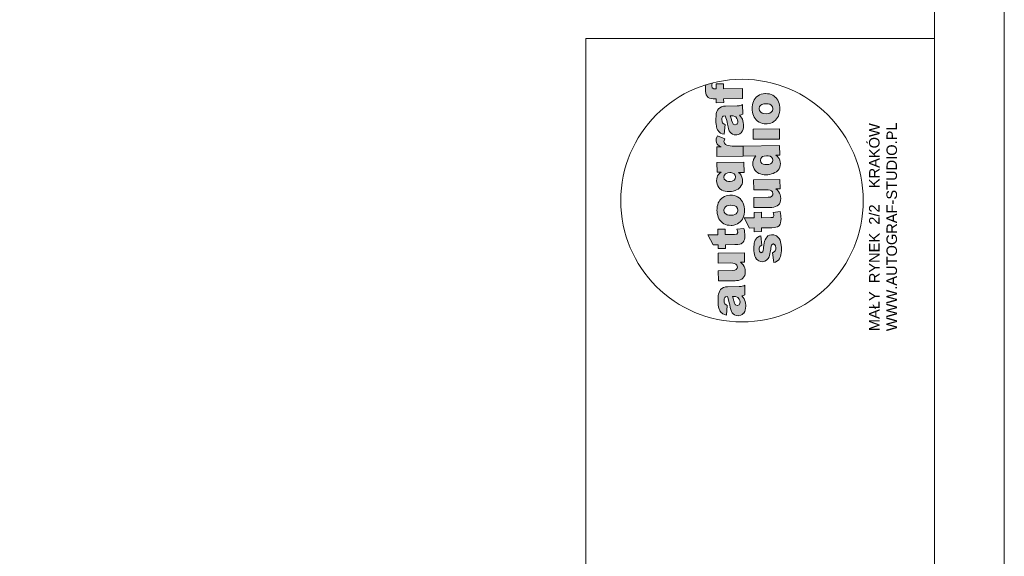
# Model space of a CAD drawing. Header units: millimetres. Extents: x 49908 to 79848, y -11883 to -3092.
# Tile 222 of 222: x 78436 to 79848, y -5025 to -4256. Entities that reach past the tile are written whole.
import ezdxf

# ---------------------------------------------------------------- set-up
doc = ezdxf.new("R2010")
doc.units = ezdxf.units.MM
doc.layers.add('A_CIENKA', color=9, linetype='Continuous', lineweight=9)
doc.styles.add('Arial', font='arial.ttf')

msp = doc.modelspace()

# ---------------------------------------------------------------- hatches: boundary and pattern name
at = {"layer": 'A_CIENKA'}
h = msp.add_hatch(color=2, dxfattribs=at)
h.dxf.hatch_style = 1
h.paths.add_polyline_path([(79450.9, -4638.3), (79450.5, -4638.3), (79447.9, -4638.7), (79445.2, -4639.5), (79445.1, -4639.5), (79442.6, -4640.8), (79440.8, -4642.5), (79439.6, -4644), (79438.5, -4646.4), (79437.8, -4649.1), (79437.5, -4651.1), (79437.3, -4653.5), (79437.2, -4656.4), (79437.2, -4659.5), (79437.3, -4661.9), (79437.5, -4664.6), (79437.9, -4667.1), (79438, -4667.6), (79438.7, -4670.4), (79439.7, -4672.5), (79439.8, -4672.8), (79441.5, -4675.1), (79443.3, -4676.7), (79444, -4677.1), (79446.2, -4678.2), (79449.1, -4678.9), (79450.4, -4665.1), (79448.8, -4664.4), (79446.9, -4662.8), (79446.1, -4660.6), (79445.8, -4657.5), (79445.9, -4655.8), (79446.8, -4653.7), (79447.7, -4653), (79450.5, -4652.5), (79451.5, -4655.2), (79452.3, -4657.6), (79452.3, -4657.6), (79452.7, -4659.2), (79453.3, -4661.5), (79454, -4664.5), (79454.7, -4668.2), (79455.5, -4671.1), (79456.5, -4673.8), (79457.6, -4675.9), (79459, -4677.4), (79460.9, -4678.8), (79463.3, -4679.6), (79466.1, -4679.9), (79467.1, -4679.8), (79469.6, -4679.2), (79471.8, -4678.1), (79473.8, -4676.2), (79474, -4676), (79475.3, -4674), (79476.1, -4671.7), (79476.7, -4669), (79476.8, -4666), (79476.8, -4664.7), (79476.5, -4662), (79475.9, -4659.4), (79475.1, -4657), (79474.5, -4655.8), (79473, -4653.6), (79471.1, -4651.5), (79473.5, -4650.9), (79475.7, -4649.8), (79475.6, -4636.2), (79474, -4637), (79471.7, -4637.7), (79470.5, -4638), (79467.6, -4638.1)])
h.paths.add_polyline_path([(79462.2, -4652.5), (79464.5, -4653.2), (79465.7, -4654), (79467.5, -4656.1), (79468.3, -4658), (79468.7, -4660.6), (79468.6, -4661.9), (79467.6, -4664.1), (79467.3, -4664.5), (79464.9, -4665.4), (79464.5, -4665.3), (79462.2, -4664.2), (79461.9, -4663.8), (79460.8, -4661.9), (79459.8, -4658.6), (79459.5, -4657.5), (79458.7, -4654.9), (79457.9, -4652.4), (79460.2, -4652.4)], flags=16)
h.paths.add_polyline_path([(79463.3, -4613.8), (79461.3, -4614.8), (79458.3, -4615.2), (79437.5, -4615.4), (79437.7, -4630), (79461.7, -4629.7), (79463.4, -4629.6), (79466.3, -4629.2), (79468.8, -4628.5), (79471, -4627.5), (79472.7, -4626.1), (79474.2, -4624.3), (79475.3, -4622.1), (79476, -4619.6), (79476.2, -4616.7), (79476, -4614), (79475.4, -4611.4), (79474.5, -4609.2), (79473.1, -4607.1), (79471.3, -4605.1), (79469.1, -4603.2), (79475.2, -4603.1), (79475, -4589.6), (79437.2, -4590), (79437.4, -4604.5), (79455.6, -4604.3), (79458.3, -4604.4), (79460.9, -4604.9), (79462.8, -4605.8), (79464.2, -4607.6), (79464.8, -4610.1), (79464.6, -4611.7)])
h.paths.add_polyline_path([(79436.8, -4555.8), (79436.9, -4563.8), (79422.5, -4563.9), (79430.1, -4578.4), (79437.1, -4578.3), (79437.1, -4583.6), (79447.8, -4583.5), (79447.7, -4578.1), (79461, -4578), (79462.7, -4578), (79465.7, -4577.7), (79468.2, -4577.3), (79470.1, -4576.6), (79470.6, -4576.4), (79472.7, -4574.9), (79474.3, -4572.8), (79474.3, -4572.7), (79475.1, -4570.7), (79475.5, -4568.1), (79475.6, -4564.8), (79475.5, -4562.9), (79475.2, -4560.3), (79474.9, -4557.6), (79474.3, -4554.8), (79464.3, -4556), (79464.9, -4558.2), (79465.3, -4560.8), (79464.1, -4563), (79463.7, -4563.1), (79460.9, -4563.5), (79447.5, -4563.6), (79447.4, -4555.7)])
h.paths.add_polyline_path([(79442, -4511.9), (79441.5, -4512.3), (79439.9, -4514.1), (79438.6, -4516), (79437.5, -4518.2), (79436.6, -4520.7), (79436, -4523.3), (79435.7, -4526.1), (79435.6, -4529.1), (79435.7, -4530.7), (79436, -4533.5), (79436.6, -4536.2), (79437.4, -4538.6), (79438.4, -4540.9), (79439.8, -4542.9), (79441.6, -4545), (79443.5, -4546.6), (79445.6, -4548), (79447.9, -4549.1), (79450.4, -4549.9), (79453, -4550.3), (79455.7, -4550.4), (79457.3, -4550.4), (79460, -4550), (79462.5, -4549.3), (79464.8, -4548.3), (79466.9, -4546.9), (79468.9, -4545.3), (79470.7, -4543.4), (79472, -4541.4), (79473.2, -4539.2), (79474, -4536.8), (79474.7, -4534.3), (79475, -4531.5), (79475.1, -4528.6), (79475, -4526.6), (79474.7, -4523.8), (79474.2, -4521.2), (79473.3, -4518.7), (79472.3, -4516.5), (79470.9, -4514.5), (79469.3, -4512.6), (79469.2, -4512.5), (79467.3, -4510.8), (79465.2, -4509.4), (79462.9, -4508.3), (79460.4, -4507.6), (79457.8, -4507.1), (79455, -4507), (79453.9, -4507.1), (79451.1, -4507.4), (79448.6, -4508), (79446.2, -4509), (79444, -4510.3)])
h.paths.add_polyline_path([(79446.1, -4531.3), (79445.6, -4528.8), (79445.6, -4528.2), (79446.2, -4525.8), (79447.9, -4523.7), (79449.7, -4522.6), (79452.2, -4521.8), (79455.3, -4521.6), (79458.5, -4521.8), (79461, -4522.4), (79462.9, -4523.5), (79463.4, -4523.9), (79464.8, -4526.1), (79465.3, -4528.6), (79465.3, -4529.3), (79464.6, -4531.8), (79463, -4533.8), (79461.1, -4535), (79458.6, -4535.6), (79455.5, -4535.9), (79452.5, -4535.7), (79450, -4535.1), (79448.1, -4534), (79447.5, -4533.4)], flags=16)
h.paths.add_polyline_path([(79435.6, -4460.4), (79435.8, -4474), (79441.4, -4473.9), (79439.7, -4475.4), (79437.8, -4477.3), (79436.5, -4479.3), (79435.8, -4481.2), (79435.2, -4483.7), (79435.1, -4486.6), (79435.2, -4488.8), (79435.8, -4491.4), (79436.7, -4493.8), (79438.1, -4495.9), (79439.9, -4497.8), (79440.8, -4498.5), (79442.7, -4499.7), (79445, -4500.7), (79447.5, -4501.3), (79450.3, -4501.8), (79453.4, -4501.9), (79456.2, -4501.7), (79459, -4501.3), (79461.5, -4500.6), (79463.7, -4499.6), (79465.8, -4498.4), (79467.1, -4497.3), (79469, -4495.4), (79470.4, -4493.4), (79471.5, -4491.1), (79472.1, -4488.7), (79472.2, -4486.1), (79472, -4483.9), (79471.4, -4481.3), (79470.4, -4478.9), (79470.2, -4478.6), (79468.8, -4476.6), (79466.6, -4474.6), (79474.5, -4474.5), (79474.3, -4460)])
h.paths.add_polyline_path([(79446.1, -4484), (79445.5, -4481.3), (79446.1, -4478.8), (79447.6, -4476.7), (79448.7, -4475.9), (79451, -4475), (79454, -4474.7), (79455.5, -4474.7), (79458.1, -4475.3), (79460.1, -4476.4), (79461.7, -4478.5), (79462.2, -4481), (79461.8, -4483.5), (79460.3, -4485.6), (79459.5, -4486.2), (79457.3, -4487.1), (79454.3, -4487.4), (79452.1, -4487.3), (79449.5, -4486.8), (79447.6, -4485.8)], flags=16)
h.paths.add_polyline_path([(79460.5, -4436.7), (79457.6, -4436.7), (79454.5, -4436.5), (79451.8, -4436), (79449.7, -4435.4), (79448, -4434.6), (79448, -4434.5), (79446.3, -4432.7), (79445.6, -4430.2), (79445.8, -4429), (79446.7, -4426.1), (79436.3, -4421.8), (79435.4, -4423.9), (79434.6, -4426.4), (79434.4, -4428.8), (79434.4, -4429), (79434.8, -4431.7), (79435.9, -4433.9), (79436.8, -4434.9), (79438.8, -4436.4), (79441.6, -4437.9), (79435.4, -4438), (79435.5, -4451.6), (79473.3, -4451.1), (79473.1, -4436.6)])
h.paths.add_polyline_path([(79447.7, -4379.3), (79447.3, -4379.3), (79444.8, -4379.6), (79442.1, -4380.4), (79442, -4380.4), (79439.5, -4381.7), (79437.6, -4383.4), (79436.5, -4385), (79435.3, -4387.3), (79434.6, -4390), (79434.3, -4392), (79434.2, -4394.5), (79434.1, -4397.3), (79434.1, -4400.5), (79434.1, -4402.8), (79434.4, -4405.5), (79434.7, -4408), (79434.8, -4408.5), (79435.6, -4411.3), (79436.5, -4413.5), (79436.7, -4413.7), (79438.3, -4416), (79440.2, -4417.7), (79440.8, -4418), (79443.1, -4419.1), (79445.9, -4419.8), (79447.2, -4406), (79445.7, -4405.3), (79443.8, -4403.7), (79442.9, -4401.5), (79442.6, -4398.5), (79442.7, -4396.7), (79443.7, -4394.6), (79444.6, -4393.9), (79447.4, -4393.5), (79448.4, -4396.1), (79449.1, -4398.6), (79449.1, -4398.6), (79449.6, -4400.1), (79450.1, -4402.4), (79450.8, -4405.4), (79451.6, -4409.1), (79452.3, -4412), (79453.3, -4414.7), (79454.5, -4416.8), (79455.8, -4418.4), (79457.8, -4419.7), (79460.2, -4420.5), (79463, -4420.8), (79463.9, -4420.7), (79466.4, -4420.2), (79468.6, -4419), (79470.6, -4417.2), (79470.9, -4416.9), (79472.1, -4414.9), (79473, -4412.6), (79473.5, -4409.9), (79473.7, -4406.9), (79473.6, -4405.7), (79473.3, -4402.9), (79472.8, -4400.3), (79472, -4398), (79471.3, -4396.7), (79469.9, -4394.6), (79468, -4392.4), (79470.4, -4391.8), (79472.6, -4390.8), (79472.4, -4377.2), (79470.9, -4377.9), (79468.6, -4378.6), (79467.4, -4378.9), (79464.4, -4379.1)])
h.paths.add_polyline_path([(79454.7, -4393.4), (79457, -4393.3), (79459, -4393.5), (79461.4, -4394.1), (79462.6, -4394.9), (79464.3, -4397), (79465.1, -4398.9), (79465.5, -4401.5), (79465.4, -4402.8), (79464.5, -4405), (79464.1, -4405.4), (79461.7, -4406.3), (79461.3, -4406.3), (79459, -4405.1), (79458.7, -4404.8), (79457.7, -4402.8), (79456.6, -4399.6), (79456.3, -4398.4), (79455.5, -4395.8)], flags=16)
h.paths.add_polyline_path([(79434.3, -4347.7), (79434.3, -4354.6), (79433.4, -4354.6), (79431, -4354.5), (79428.8, -4353.3), (79428.2, -4350.5), (79428.3, -4349.2), (79428.6, -4346.3, 0.013685), (79419.4, -4348.9), (79419.2, -4351.4), (79419.1, -4353.8), (79419.1, -4355.9), (79419.2, -4358.3), (79419.6, -4361), (79420.2, -4363.1), (79421.4, -4365.1), (79423.1, -4366.9), (79425, -4368), (79427.7, -4368.7), (79430.2, -4369.1), (79432.8, -4369.2), (79434.5, -4369.1), (79434.6, -4374.6), (79445.2, -4374.4), (79445.1, -4369), (79472.3, -4368.7), (79472.1, -4354.2), (79445, -4354.5), (79444.9, -4347.6)])
h.paths.add_polyline_path([(79490.3, -4368.5), (79489, -4370.5), (79487.9, -4372.7), (79487, -4375.1), (79486.4, -4377.7), (79486.1, -4380.5), (79486, -4383.5), (79486.1, -4385.1), (79486.4, -4387.9), (79487, -4390.6), (79487.8, -4393), (79488.9, -4395.3), (79490.2, -4397.3), (79492, -4399.4), (79493.9, -4401), (79496, -4402.4), (79498.3, -4403.5), (79500.8, -4404.3), (79503.4, -4404.7), (79506.2, -4404.8), (79507.8, -4404.8), (79510.4, -4404.4), (79512.9, -4403.7), (79515.2, -4402.7), (79517.3, -4401.4), (79519.3, -4399.7), (79521.1, -4397.7), (79522.5, -4395.8), (79523.6, -4393.6), (79524.5, -4391.3), (79525.1, -4388.7), (79525.5, -4385.9), (79525.5, -4383), (79525.5, -4381.1), (79525.2, -4378.2), (79524.6, -4375.6), (79523.7, -4373.1), (79522.7, -4370.9), (79521.3, -4368.9), (79519.8, -4367), (79519.7, -4366.9), (79517.7, -4365.2), (79515.6, -4363.8), (79513.3, -4362.8), (79510.8, -4362), (79508.2, -4361.6), (79505.4, -4361.4), (79504.3, -4361.5), (79501.6, -4361.8), (79499, -4362.4), (79496.7, -4363.4), (79494.5, -4364.7), (79492.4, -4366.3), (79491.9, -4366.7)])
h.paths.add_polyline_path([(79496, -4383.2), (79496, -4382.6), (79496.7, -4380.2), (79498.3, -4378.1), (79500.1, -4377), (79502.6, -4376.3), (79505.7, -4376), (79508.9, -4376.2), (79511.4, -4376.8), (79513.3, -4377.9), (79513.8, -4378.4), (79515.3, -4380.5), (79515.8, -4383), (79515.7, -4383.7), (79515.1, -4386.1), (79513.4, -4388.2), (79513.4, -4388.2), (79511.5, -4389.3), (79509, -4390.1), (79506, -4390.3), (79502.9, -4390.2), (79500.4, -4389.5), (79498.5, -4388.3), (79497.9, -4387.8), (79496.5, -4385.7)], flags=16)
h.paths.add_polyline_path([(79487.3, -4412.5), (79487.4, -4427), (79525.2, -4426.6), (79525.1, -4412.1)])
h.paths.add_polyline_path([(79473.1, -4436.6), (79473.3, -4451.1), (79491.5, -4450.9), (79490.9, -4451.4), (79489.3, -4453.5), (79488.1, -4455.9), (79487.8, -4456.7), (79487.2, -4459.3), (79487, -4462.1), (79487.2, -4464.6), (79487.8, -4467.1), (79488.8, -4469.4), (79490.3, -4471.5), (79492.1, -4473.4), (79493.7, -4474.6), (79495.8, -4475.8), (79498.1, -4476.7), (79500.6, -4477.3), (79503.5, -4477.7), (79506.6, -4477.8), (79508.6, -4477.7), (79511.3, -4477.3), (79513.9, -4476.7), (79516.4, -4475.9), (79518.7, -4474.8), (79520.8, -4473.5), (79521.4, -4473), (79523.3, -4471.2), (79524.7, -4469.2), (79525.8, -4466.9), (79526.3, -4464.4), (79526.5, -4461.6), (79526.4, -4459.7), (79525.8, -4457.1), (79524.8, -4454.7), (79524, -4453.5), (79522.3, -4451.6), (79519.9, -4449.6), (79525.5, -4449.5), (79525.3, -4435.9)])
h.paths.add_polyline_path([(79503.5, -4451), (79506.5, -4450.7), (79509.1, -4450.8), (79511.7, -4451.4), (79513.7, -4452.5), (79515.3, -4454.5), (79515.9, -4457), (79515.4, -4459.4), (79513.7, -4461.4), (79512.4, -4462.2), (79510.1, -4463), (79507, -4463.3), (79504.4, -4463.2), (79501.8, -4462.6), (79499.9, -4461.6), (79498.4, -4459.9), (79497.7, -4457.3), (79498.3, -4454.7), (79499.9, -4452.6), (79501.1, -4451.8)], flags=16)
h.paths.add_polyline_path([(79488.1, -4485), (79488.3, -4499.4), (79506.5, -4499.2), (79509.2, -4499.3), (79511.8, -4499.8), (79513.7, -4500.8), (79515.1, -4502.5), (79515.7, -4505), (79515.5, -4506.6), (79514.3, -4508.7), (79514.2, -4508.7), (79512.3, -4509.7), (79509.2, -4510.1), (79488.4, -4510.4), (79488.6, -4524.9), (79512.7, -4524.6), (79514.3, -4524.6), (79517.2, -4524.2), (79519.7, -4523.5), (79521.9, -4522.4), (79523.6, -4521.1), (79525.1, -4519.3), (79526.3, -4517), (79526.9, -4514.5), (79527.1, -4511.7), (79526.9, -4508.9), (79526.3, -4506.3), (79525.4, -4504.1), (79525.4, -4504), (79524, -4502), (79522.2, -4500.1), (79520, -4498.1), (79526.1, -4498), (79525.9, -4484.5)])
h.paths.add_polyline_path([(79499.4, -4539.5), (79499.3, -4531.5), (79488.7, -4531.7), (79488.8, -4539.6), (79474.4, -4539.8), (79482, -4554.2), (79489, -4554.1), (79489, -4559.5), (79499.6, -4559.3), (79499.6, -4554), (79512.9, -4553.8), (79514.5, -4553.8), (79517.6, -4553.6), (79520.1, -4553.1), (79522, -4552.5), (79522.5, -4552.3), (79524.6, -4550.8), (79526.2, -4548.7), (79526.9, -4546.6), (79527.4, -4543.9), (79527.5, -4540.7), (79527.4, -4538.8), (79527.2, -4536.1), (79526.7, -4533.5), (79526.2, -4530.7), (79516.2, -4531.9), (79516.8, -4534), (79517.2, -4536.6), (79516, -4538.8), (79515.6, -4539), (79512.8, -4539.3)])
h.paths.add_polyline_path([(79508.7, -4565.6), (79507.5, -4566.6), (79505.9, -4568.6), (79504.6, -4571.1), (79504.5, -4571.3), (79503.9, -4573.2), (79503.3, -4575.7), (79502.9, -4578.6), (79502.5, -4581.9), (79502.3, -4583.3), (79501.8, -4586.2), (79501.2, -4588.2), (79499.2, -4589.5), (79497, -4588.4), (79496.6, -4587.6), (79496.1, -4584.8), (79496.3, -4583.1), (79497.2, -4580.7), (79497.6, -4580.2), (79499.9, -4578.9), (79498.4, -4565.2), (79496.8, -4565.9), (79494.4, -4567.2), (79492.5, -4568.8), (79491.9, -4569.5), (79490.4, -4571.7), (79489.4, -4574.2), (79489, -4575.7), (79488.7, -4578), (79488.5, -4580.9), (79488.5, -4584.2), (79488.6, -4587), (79488.9, -4589.8), (79489.3, -4592.3), (79489.9, -4594.4), (79490.8, -4596.4), (79492.3, -4598.6), (79494, -4600.3), (79495.4, -4601.3), (79497.8, -4602.1), (79500.5, -4602.4), (79501.8, -4602.3), (79504.3, -4601.7), (79506.6, -4600.4), (79507.3, -4599.6), (79509.1, -4597.7), (79510.3, -4595.3), (79510.9, -4593.6), (79511.4, -4591.2), (79512, -4588.3), (79512.6, -4584.9), (79512.9, -4583.3), (79513.5, -4580.3), (79514, -4578.6), (79514.3, -4578.1), (79516.5, -4576.9), (79518.7, -4578.1), (79519.6, -4579.9), (79520, -4582.7), (79519.9, -4584.7), (79519, -4586.9), (79517.8, -4588.2), (79515.4, -4589.5), (79516.9, -4603.8), (79519.3, -4603), (79521.6, -4601.8), (79523.6, -4600.1), (79525.2, -4598.1), (79525.9, -4596.9), (79526.7, -4594.8), (79527.3, -4592.5), (79527.7, -4589.8), (79528, -4586.7), (79528, -4583.3), (79528, -4581.9), (79527.8, -4578.9), (79527.4, -4576.2), (79526.8, -4573.8), (79526, -4571.7), (79526, -4571.6), (79524.6, -4569.1), (79522.9, -4567.1), (79521, -4565.6), (79519.7, -4564.8), (79517.2, -4564), (79514.6, -4563.7), (79513.6, -4563.8), (79511.1, -4564.4)])

# ---------------------------------------------------------------- linework, layer by layer
at = {"layer": 'A_CIENKA', "color": 2}
for p, q in [((79247.7, -4282.6), (79247.7, -7192.6)), ((79747.7, -4282.6), (79747.7, -7192.6))]:
    msp.add_line(p, q, dxfattribs=at)
at = {"layer": 'A_CIENKA', "color": 2, "lineweight": 0}
for p, q in [((79419.4, -4348.9), (79419.2, -4351.4)), ((79428.2, -4350.5), (79428.3, -4349.2)), ((79428.3, -4349.2), (79428.6, -4346.3)), ((79444.9, -4347.6), (79434.3, -4347.7)), ((79434.3, -4347.7), (79434.3, -4354.6)), ((79445, -4354.5), (79444.9, -4347.6)), ((79419.2, -4351.4), (79419.1, -4353.8)), ((79419.1, -4353.8), (79419.1, -4355.9)), ((79419.1, -4355.9), (79419.2, -4358.3)), ((79419.2, -4358.3), (79419.6, -4361)), ((79419.6, -4361), (79420.2, -4363.1)), ((79420.2, -4363.1), (79421.4, -4365.1)), ((79428.8, -4353.1), (79428.2, -4350.5)), ((79428.9, -4353.3), (79428.8, -4353.1)), ((79431, -4354.5), (79428.9, -4353.3)), ((79433.4, -4354.6), (79431, -4354.5)), ((79434.3, -4354.6), (79433.4, -4354.6)), ((79472.1, -4354.2), (79445, -4354.5)), ((79472.3, -4368.7), (79472.1, -4354.2)), ((79499, -4362.4), (79496.7, -4363.4)), ((79501.6, -4361.8), (79499, -4362.4)), ((79504.3, -4361.5), (79501.6, -4361.8)), ((79505.4, -4361.4), (79504.3, -4361.5)), ((79508.2, -4361.6), (79505.4, -4361.4)), ((79510.8, -4362), (79508.2, -4361.6)), ((79513.3, -4362.8), (79510.8, -4362)), ((79515.6, -4363.8), (79513.3, -4362.8)), ((79421.4, -4365.1), (79423.1, -4366.9)), ((79423.1, -4366.9), (79425, -4368)), ((79425, -4368), (79427.7, -4368.7)), ((79427.7, -4368.7), (79430.2, -4369.1)), ((79430.2, -4369.1), (79432.8, -4369.2)), ((79432.8, -4369.2), (79434.5, -4369.1)), ((79434.5, -4369.1), (79434.6, -4374.6)), ((79434.6, -4374.6), (79445.2, -4374.4)), ((79445.1, -4369), (79472.3, -4368.7)), ((79445.2, -4374.4), (79445.1, -4369)), ((79472.4, -4377.2), (79470.9, -4377.9)), ((79472.6, -4390.8), (79472.4, -4377.2)), ((79487, -4375.1), (79486.4, -4377.7)), ((79487.9, -4372.7), (79487, -4375.1)), ((79489, -4370.5), (79487.9, -4372.7)), ((79490.3, -4368.5), (79489, -4370.5)), ((79491.9, -4366.7), (79490.3, -4368.5)), ((79492.4, -4366.3), (79491.9, -4366.7)), ((79494.5, -4364.7), (79492.4, -4366.3)), ((79496.7, -4363.4), (79494.5, -4364.7)), ((79498.3, -4378.1), (79500.1, -4377)), ((79500.1, -4377), (79502.6, -4376.3)), ((79502.6, -4376.3), (79505.6, -4376)), ((79505.6, -4376), (79505.8, -4376)), ((79505.8, -4376), (79508.9, -4376.2)), ((79508.9, -4376.2), (79511.4, -4376.8)), ((79511.4, -4376.8), (79513.3, -4377.9)), ((79517.7, -4365.2), (79515.6, -4363.8)), ((79519.7, -4366.9), (79517.7, -4365.2)), ((79519.8, -4367), (79519.7, -4366.9)), ((79521.3, -4368.9), (79519.8, -4367)), ((79522.7, -4370.9), (79521.3, -4368.9)), ((79523.7, -4373.1), (79522.7, -4370.9)), ((79524.6, -4375.6), (79523.7, -4373.1)), ((79525.2, -4378.2), (79524.6, -4375.6)), ((79434.6, -4390), (79434.3, -4392)), ((79435.3, -4387.3), (79434.6, -4390)), ((79436.5, -4385), (79435.3, -4387.3)), ((79437.6, -4383.4), (79436.5, -4385)), ((79439.5, -4381.7), (79437.6, -4383.4)), ((79442, -4380.4), (79439.5, -4381.7)), ((79442.1, -4380.4), (79442, -4380.4)), ((79444.8, -4379.6), (79442.1, -4380.4)), ((79447.3, -4379.3), (79444.8, -4379.6)), ((79447.7, -4379.3), (79447.3, -4379.3)), ((79464.4, -4379.1), (79447.7, -4379.3)), ((79467.4, -4378.9), (79464.4, -4379.1)), ((79468.6, -4378.6), (79467.4, -4378.9)), ((79470.9, -4377.9), (79468.6, -4378.6)), ((79470.4, -4391.8), (79472.6, -4390.8)), ((79486.1, -4380.5), (79486, -4383.5)), ((79486, -4383.5), (79486.1, -4385.1)), ((79486.4, -4377.7), (79486.1, -4380.5)), ((79486.1, -4385.1), (79486.4, -4387.9)), ((79486.4, -4387.9), (79487, -4390.6)), ((79487, -4390.6), (79487.8, -4393)), ((79496, -4382.6), (79496.7, -4380.2)), ((79496, -4383.2), (79496, -4382.6)), ((79496.5, -4385.7), (79496, -4383.2)), ((79497.9, -4387.8), (79496.5, -4385.7)), ((79496.7, -4380.2), (79498.3, -4378.1)), ((79498.5, -4388.3), (79497.9, -4387.8)), ((79500.4, -4389.5), (79498.5, -4388.3)), ((79502.9, -4390.2), (79500.4, -4389.5)), ((79506, -4390.3), (79502.9, -4390.2)), ((79509, -4390.1), (79506, -4390.3)), ((79511.5, -4389.3), (79509, -4390.1)), ((79513.4, -4388.2), (79511.5, -4389.3)), ((79513.3, -4377.9), (79513.8, -4378.4)), ((79515.1, -4386.1), (79513.4, -4388.2)), ((79513.4, -4388.2), (79513.4, -4388.2)), ((79513.8, -4378.4), (79515.3, -4380.5)), ((79515.7, -4383.7), (79515.1, -4386.1)), ((79515.3, -4380.5), (79515.8, -4383)), ((79515.8, -4383), (79515.7, -4383.7)), ((79523.6, -4393.6), (79524.5, -4391.3)), ((79524.5, -4391.3), (79525.1, -4388.7)), ((79525.1, -4388.7), (79525.5, -4385.9)), ((79525.5, -4381.1), (79525.2, -4378.2)), ((79525.5, -4383), (79525.5, -4381.1)), ((79525.5, -4385.9), (79525.5, -4383)), ((79434.2, -4394.5), (79434.1, -4397.3)), ((79434.1, -4397.3), (79434.1, -4400.5)), ((79434.1, -4400.5), (79434.1, -4402.8)), ((79434.1, -4402.8), (79434.4, -4405.5)), ((79434.3, -4392), (79434.2, -4394.5)), ((79434.4, -4405.5), (79434.7, -4408)), ((79442.6, -4398.5), (79442.7, -4396.7)), ((79442.9, -4401.5), (79442.6, -4398.5)), ((79442.7, -4396.7), (79443.7, -4394.6)), ((79443.7, -4403.7), (79442.9, -4401.5)), ((79443.7, -4394.6), (79444.6, -4393.9)), ((79443.8, -4403.8), (79443.7, -4403.7)), ((79445.7, -4405.3), (79443.8, -4403.8)), ((79444.6, -4393.9), (79447.4, -4393.5)), ((79447.2, -4406), (79445.7, -4405.3)), ((79447.4, -4393.5), (79447.4, -4393.5)), ((79447.4, -4393.5), (79448.4, -4396.1)), ((79448.4, -4396.1), (79449.1, -4398.6)), ((79449.1, -4398.6), (79449.1, -4398.6)), ((79449.1, -4398.6), (79449.6, -4400.1)), ((79449.6, -4400.1), (79450.1, -4402.4)), ((79450.1, -4402.4), (79450.8, -4405.4)), ((79450.8, -4405.4), (79451.6, -4409.1)), ((79454.7, -4393.4), (79457, -4393.3)), ((79455.5, -4395.8), (79454.7, -4393.4)), ((79456.3, -4398.4), (79455.5, -4395.8)), ((79456.6, -4399.6), (79456.3, -4398.4)), ((79457.7, -4402.8), (79456.6, -4399.6)), ((79457, -4393.3), (79459, -4393.5)), ((79458.7, -4404.8), (79457.7, -4402.8)), ((79459, -4405.1), (79458.7, -4404.8)), ((79459, -4393.5), (79461.4, -4394.1)), ((79461.3, -4406.3), (79459, -4405.1)), ((79461.4, -4394.1), (79462.6, -4394.9)), ((79464.1, -4405.4), (79461.7, -4406.3)), ((79462.6, -4394.9), (79464.3, -4397)), ((79464.5, -4405), (79464.1, -4405.4)), ((79464.3, -4397), (79465.1, -4398.9)), ((79465.4, -4402.8), (79464.5, -4405)), ((79465.1, -4398.9), (79465.5, -4401.5)), ((79465.5, -4401.5), (79465.4, -4402.8)), ((79468, -4392.4), (79470.4, -4391.8)), ((79469.9, -4394.6), (79468, -4392.4)), ((79471.3, -4396.7), (79469.9, -4394.6)), ((79472, -4398), (79471.3, -4396.7)), ((79472.8, -4400.3), (79472, -4398)), ((79473.3, -4402.9), (79472.8, -4400.3)), ((79473.6, -4405.7), (79473.3, -4402.9)), ((79473.7, -4406.9), (79473.6, -4405.7)), ((79487.8, -4393), (79488.9, -4395.3)), ((79488.9, -4395.3), (79490.2, -4397.3)), ((79490.2, -4397.3), (79491.8, -4399.2)), ((79491.8, -4399.2), (79491.9, -4399.3)), ((79491.9, -4399.3), (79493.9, -4401)), ((79493.9, -4401), (79496, -4402.4)), ((79496, -4402.4), (79498.3, -4403.5)), ((79498.3, -4403.5), (79500.8, -4404.3)), ((79500.8, -4404.3), (79503.4, -4404.7)), ((79503.4, -4404.7), (79506.2, -4404.8)), ((79506.2, -4404.8), (79507.8, -4404.8)), ((79507.8, -4404.8), (79510.4, -4404.4)), ((79510.4, -4404.4), (79512.9, -4403.7)), ((79512.9, -4403.7), (79515.2, -4402.7)), ((79515.2, -4402.7), (79517.3, -4401.4)), ((79517.3, -4401.4), (79519.3, -4399.7)), ((79519.3, -4399.7), (79521.1, -4397.7)), ((79521.1, -4397.7), (79522.5, -4395.8)), ((79522.5, -4395.8), (79523.6, -4393.6)), ((79434.7, -4408), (79434.8, -4408.5)), ((79434.8, -4408.5), (79435.6, -4411.3)), ((79435.6, -4411.3), (79436.5, -4413.5)), ((79436.5, -4413.5), (79436.7, -4413.7)), ((79436.7, -4413.7), (79438.3, -4416)), ((79438.3, -4416), (79440.2, -4417.7)), ((79440.2, -4417.7), (79440.8, -4418)), ((79440.8, -4418), (79443.1, -4419.1)), ((79443.1, -4419.1), (79445.9, -4419.8)), ((79445.9, -4419.8), (79447.2, -4406)), ((79451.6, -4409.1), (79452.3, -4412)), ((79452.3, -4412), (79453.3, -4414.7)), ((79453.3, -4414.7), (79454.5, -4416.8)), ((79454.5, -4416.8), (79455.8, -4418.4)), ((79455.8, -4418.4), (79457.8, -4419.7)), ((79457.8, -4419.7), (79460.2, -4420.5)), ((79461.7, -4406.3), (79461.3, -4406.3)), ((79466.4, -4420.2), (79468.6, -4419)), ((79468.6, -4419), (79470.6, -4417.2)), ((79470.6, -4417.2), (79470.9, -4416.9)), ((79470.9, -4416.9), (79472.1, -4414.9)), ((79472.1, -4414.9), (79473, -4412.6)), ((79473, -4412.6), (79473.5, -4409.9)), ((79473.5, -4409.9), (79473.7, -4406.9)), ((79525.1, -4412.1), (79487.3, -4412.5)), ((79487.3, -4412.5), (79487.4, -4427)), ((79525.2, -4426.6), (79525.1, -4412.1)), ((79434.6, -4426.4), (79434.4, -4428.8)), ((79434.4, -4428.8), (79434.4, -4429)), ((79434.4, -4429), (79434.8, -4431.7)), ((79435.4, -4423.9), (79434.6, -4426.4)), ((79434.8, -4431.7), (79435.9, -4433.9)), ((79436.3, -4421.8), (79435.4, -4423.9)), ((79435.9, -4433.9), (79436.8, -4434.9)), ((79446.7, -4426.1), (79436.3, -4421.8)), ((79445.6, -4430.2), (79445.8, -4429)), ((79446.3, -4432.7), (79445.6, -4430.2)), ((79445.8, -4429), (79446.7, -4426.1)), ((79448, -4434.5), (79446.3, -4432.7)), ((79460.2, -4420.5), (79463, -4420.8)), ((79463, -4420.8), (79463.9, -4420.7)), ((79463.9, -4420.7), (79466.4, -4420.2)), ((79487.4, -4427), (79525.2, -4426.6)), ((79441.6, -4437.9), (79435.4, -4438)), ((79435.4, -4438), (79435.5, -4451.6)), ((79436.8, -4434.9), (79438.8, -4436.4)), ((79438.8, -4436.4), (79441.6, -4437.9)), ((79448, -4434.6), (79448, -4434.5)), ((79449.7, -4435.4), (79448, -4434.6)), ((79451.8, -4436), (79449.7, -4435.4)), ((79454.5, -4436.5), (79451.8, -4436)), ((79457.6, -4436.7), (79454.5, -4436.5)), ((79460.5, -4436.7), (79457.6, -4436.7)), ((79473.1, -4436.6), (79460.5, -4436.7)), ((79525.3, -4435.9), (79473.1, -4436.6)), ((79473.3, -4451.1), (79473.1, -4436.6)), ((79473.1, -4436.6), (79473.3, -4451.1)), ((79525.5, -4449.5), (79525.3, -4435.9)), ((79435.5, -4451.6), (79473.3, -4451.1)), ((79474.3, -4460), (79435.6, -4460.4)), ((79435.6, -4460.4), (79435.8, -4474)), ((79473.3, -4451.1), (79491.5, -4450.9)), ((79474.5, -4474.5), (79474.3, -4460)), ((79487.2, -4459.3), (79487, -4462.1)), ((79487, -4462.1), (79487.2, -4464.6)), ((79487.8, -4456.7), (79487.2, -4459.3)), ((79488.1, -4455.9), (79487.8, -4456.7)), ((79489.3, -4453.5), (79488.1, -4455.9)), ((79490.9, -4451.4), (79489.3, -4453.5)), ((79491.5, -4450.9), (79490.9, -4451.4)), ((79497.8, -4457.2), (79498.3, -4454.7)), ((79497.8, -4457.4), (79497.8, -4457.2)), ((79498.4, -4459.9), (79497.8, -4457.4)), ((79498.3, -4454.7), (79499.9, -4452.6)), ((79499.9, -4461.6), (79498.4, -4459.9)), ((79499.9, -4452.6), (79501.1, -4451.8)), ((79501.8, -4462.6), (79499.9, -4461.6)), ((79501.1, -4451.8), (79503.5, -4451)), ((79503.5, -4451), (79506.5, -4450.7)), ((79506.5, -4450.7), (79509.1, -4450.8)), ((79509.1, -4450.8), (79511.7, -4451.4)), ((79511.7, -4451.4), (79513.6, -4452.4)), ((79513.7, -4461.4), (79512.4, -4462.2)), ((79513.6, -4452.4), (79513.7, -4452.5)), ((79513.7, -4452.5), (79515.3, -4454.5)), ((79515.4, -4459.4), (79513.7, -4461.4)), ((79515.3, -4454.5), (79515.9, -4457)), ((79515.9, -4457), (79515.4, -4459.4)), ((79519.9, -4449.6), (79525.5, -4449.5)), ((79522.3, -4451.6), (79519.9, -4449.6)), ((79524, -4453.5), (79522.3, -4451.6)), ((79524.8, -4454.7), (79524, -4453.5)), ((79525.8, -4457.1), (79524.8, -4454.7)), ((79526.4, -4459.7), (79525.8, -4457.1)), ((79526.3, -4464.4), (79526.5, -4461.6)), ((79526.5, -4461.6), (79526.4, -4459.7)), ((79435.8, -4474), (79441.4, -4473.9)), ((79439.7, -4475.4), (79437.8, -4477.3)), ((79441.4, -4473.9), (79439.7, -4475.4)), ((79447.6, -4476.7), (79448.7, -4475.9)), ((79448.7, -4475.9), (79451, -4475)), ((79451, -4475), (79454, -4474.7)), ((79454, -4474.7), (79455.5, -4474.7)), ((79455.5, -4474.7), (79458.1, -4475.3)), ((79458.1, -4475.3), (79460.1, -4476.4)), ((79466.6, -4474.6), (79474.5, -4474.5)), ((79468.8, -4476.6), (79466.6, -4474.6)), ((79487.2, -4464.6), (79487.8, -4467.1)), ((79487.8, -4467.1), (79488.8, -4469.4)), ((79488.8, -4469.4), (79490.3, -4471.5)), ((79490.3, -4471.5), (79492.1, -4473.4)), ((79492.1, -4473.4), (79493.7, -4474.6)), ((79493.7, -4474.6), (79495.8, -4475.8)), ((79495.8, -4475.8), (79498.1, -4476.7)), ((79504.4, -4463.2), (79501.8, -4462.6)), ((79507, -4463.3), (79504.4, -4463.2)), ((79510.1, -4463), (79507, -4463.3)), ((79512.4, -4462.2), (79510.1, -4463)), ((79513.9, -4476.7), (79516.4, -4475.9)), ((79516.4, -4475.9), (79518.7, -4474.8)), ((79518.7, -4474.8), (79520.8, -4473.5)), ((79520.8, -4473.5), (79521.4, -4473)), ((79521.4, -4473), (79523.3, -4471.2)), ((79523.3, -4471.2), (79524.7, -4469.2)), ((79524.7, -4469.2), (79525.8, -4466.9)), ((79525.8, -4466.9), (79526.3, -4464.4)), ((79435.2, -4483.7), (79435.1, -4486.6)), ((79435.1, -4486.6), (79435.2, -4488.8)), ((79435.8, -4481.2), (79435.2, -4483.7)), ((79435.2, -4488.8), (79435.8, -4491.4)), ((79436.5, -4479.3), (79435.8, -4481.2)), ((79437.8, -4477.3), (79436.5, -4479.3)), ((79445.5, -4481.3), (79446.1, -4478.8)), ((79445.5, -4481.4), (79445.5, -4481.3)), ((79446.1, -4484), (79445.5, -4481.4)), ((79446.1, -4478.8), (79447.6, -4476.7)), ((79447.6, -4485.8), (79446.1, -4484)), ((79449.5, -4486.8), (79447.6, -4485.8)), ((79452.1, -4487.3), (79449.5, -4486.8)), ((79454.3, -4487.4), (79452.1, -4487.3)), ((79457.3, -4487.1), (79454.3, -4487.4)), ((79459.5, -4486.2), (79457.3, -4487.1)), ((79460.3, -4485.6), (79459.5, -4486.2)), ((79460.1, -4476.4), (79461.7, -4478.5)), ((79461.8, -4483.5), (79460.3, -4485.6)), ((79461.7, -4478.5), (79462.2, -4481)), ((79462.2, -4481), (79461.8, -4483.5)), ((79470.2, -4478.6), (79468.8, -4476.6)), ((79470.4, -4478.9), (79470.2, -4478.6)), ((79471.4, -4481.3), (79470.4, -4478.9)), ((79472, -4483.9), (79471.4, -4481.3)), ((79471.5, -4491.1), (79472.1, -4488.7)), ((79472.2, -4486.1), (79472, -4483.9)), ((79472.1, -4488.7), (79472.2, -4486.1)), ((79525.9, -4484.5), (79488.1, -4485)), ((79488.1, -4485), (79488.3, -4499.4)), ((79498.1, -4476.7), (79500.6, -4477.3)), ((79500.6, -4477.3), (79503.5, -4477.7)), ((79503.5, -4477.7), (79506.6, -4477.8)), ((79506.6, -4477.8), (79508.6, -4477.7)), ((79508.6, -4477.7), (79511.3, -4477.3)), ((79511.3, -4477.3), (79513.9, -4476.7)), ((79526.1, -4498), (79525.9, -4484.5)), ((79435.8, -4491.4), (79436.7, -4493.8)), ((79436.7, -4493.8), (79438.1, -4495.9)), ((79438.1, -4495.9), (79439.9, -4497.8)), ((79439.9, -4497.8), (79440.8, -4498.5)), ((79440.8, -4498.5), (79442.7, -4499.7)), ((79442.7, -4499.7), (79445, -4500.7)), ((79445, -4500.7), (79447.5, -4501.3)), ((79447.5, -4501.3), (79450.3, -4501.8)), ((79450.3, -4501.8), (79453.4, -4501.9)), ((79453.4, -4501.9), (79456.2, -4501.7)), ((79456.2, -4501.7), (79459, -4501.3)), ((79459, -4501.3), (79461.5, -4500.6)), ((79461.5, -4500.6), (79463.7, -4499.6)), ((79463.7, -4499.6), (79465.8, -4498.4)), ((79465.8, -4498.4), (79467.1, -4497.3)), ((79467.1, -4497.3), (79469, -4495.4)), ((79469, -4495.4), (79470.4, -4493.4)), ((79470.4, -4493.4), (79471.5, -4491.1)), ((79488.3, -4499.4), (79506.5, -4499.2)), ((79506.5, -4499.2), (79509.2, -4499.3)), ((79509.2, -4499.3), (79511.8, -4499.8)), ((79511.8, -4499.8), (79513.7, -4500.8)), ((79513.7, -4500.8), (79515.1, -4502.5)), ((79515.1, -4502.5), (79515.7, -4505)), ((79520, -4498.1), (79526.1, -4498)), ((79522.2, -4500.1), (79520, -4498.1)), ((79524, -4502), (79522.2, -4500.1)), ((79525.4, -4504), (79524, -4502)), ((79525.4, -4504.1), (79525.4, -4504)), ((79526.3, -4506.3), (79525.4, -4504.1)), ((79437.5, -4518.2), (79436.6, -4520.7)), ((79438.6, -4516), (79437.5, -4518.2)), ((79439.9, -4514.1), (79438.6, -4516)), ((79441.5, -4512.3), (79439.9, -4514.1)), ((79442, -4511.9), (79441.5, -4512.3)), ((79444, -4510.3), (79442, -4511.9)), ((79446.2, -4509), (79444, -4510.3)), ((79448.6, -4508), (79446.2, -4509)), ((79451.1, -4507.4), (79448.6, -4508)), ((79453.9, -4507.1), (79451.1, -4507.4)), ((79455, -4507), (79453.9, -4507.1)), ((79457.8, -4507.1), (79455, -4507)), ((79460.4, -4507.6), (79457.8, -4507.1)), ((79462.9, -4508.3), (79460.4, -4507.6)), ((79465.2, -4509.4), (79462.9, -4508.3)), ((79467.3, -4510.8), (79465.2, -4509.4)), ((79469.2, -4512.5), (79467.3, -4510.8)), ((79469.3, -4512.6), (79469.2, -4512.5)), ((79470.9, -4514.5), (79469.3, -4512.6)), ((79472.3, -4516.5), (79470.9, -4514.5)), ((79473.3, -4518.7), (79472.3, -4516.5)), ((79474.2, -4521.2), (79473.3, -4518.7)), ((79509.2, -4510.1), (79488.4, -4510.4)), ((79488.4, -4510.4), (79488.6, -4524.9)), ((79512.3, -4509.7), (79509.2, -4510.1)), ((79514.2, -4508.7), (79512.3, -4509.7)), ((79514.3, -4508.7), (79514.2, -4508.7)), ((79515.5, -4506.6), (79514.3, -4508.7)), ((79515.7, -4505), (79515.5, -4506.6)), ((79525.1, -4519.3), (79526.3, -4517)), ((79526.9, -4508.9), (79526.3, -4506.3)), ((79526.3, -4517), (79526.9, -4514.5)), ((79527.1, -4511.7), (79526.9, -4508.9)), ((79526.9, -4514.5), (79527.1, -4511.7)), ((79435.7, -4526.1), (79435.6, -4529.1)), ((79435.6, -4529.1), (79435.7, -4530.7)), ((79436, -4523.3), (79435.7, -4526.1)), ((79435.7, -4530.7), (79436, -4533.5)), ((79436.6, -4520.7), (79436, -4523.3)), ((79445.6, -4528.2), (79446.2, -4525.8)), ((79445.6, -4528.8), (79445.6, -4528.2)), ((79446.1, -4531.3), (79445.6, -4528.8)), ((79447.5, -4533.4), (79446.1, -4531.3)), ((79446.2, -4525.8), (79447.9, -4523.7)), ((79447.9, -4523.7), (79449.7, -4522.6)), ((79449.7, -4522.6), (79452.2, -4521.8)), ((79452.2, -4521.8), (79455.2, -4521.6)), ((79455.2, -4521.6), (79455.4, -4521.6)), ((79455.4, -4521.6), (79458.5, -4521.8)), ((79458.5, -4521.8), (79461, -4522.4)), ((79461, -4522.4), (79462.9, -4523.5)), ((79462.9, -4523.5), (79463.4, -4523.9)), ((79464.6, -4531.8), (79463, -4533.8)), ((79463.4, -4523.9), (79464.8, -4526.1)), ((79465.3, -4529.3), (79464.6, -4531.8)), ((79464.8, -4526.1), (79465.3, -4528.6)), ((79465.3, -4528.6), (79465.3, -4529.3)), ((79474.7, -4523.8), (79474.2, -4521.2)), ((79475, -4526.6), (79474.7, -4523.8)), ((79474.7, -4534.3), (79475, -4531.5)), ((79475.1, -4528.6), (79475, -4526.6)), ((79475, -4531.5), (79475.1, -4528.6)), ((79488.6, -4524.9), (79512.7, -4524.6)), ((79499.3, -4531.5), (79488.7, -4531.7)), ((79488.7, -4531.7), (79488.8, -4539.6)), ((79499.4, -4539.5), (79499.3, -4531.5)), ((79512.7, -4524.6), (79514.3, -4524.6)), ((79514.3, -4524.6), (79517.2, -4524.2)), ((79526.2, -4530.7), (79516.2, -4531.9)), ((79516.2, -4531.9), (79516.8, -4534)), ((79517.2, -4524.2), (79519.7, -4523.5)), ((79519.7, -4523.5), (79521.9, -4522.4)), ((79521.9, -4522.4), (79523.6, -4521.1)), ((79523.6, -4521.1), (79525.1, -4519.3)), ((79526.7, -4533.5), (79526.2, -4530.7)), ((79436, -4533.5), (79436.6, -4536.2)), ((79436.6, -4536.2), (79437.4, -4538.6)), ((79437.4, -4538.6), (79438.4, -4540.9)), ((79438.4, -4540.9), (79439.8, -4542.9)), ((79439.8, -4542.9), (79441.4, -4544.8)), ((79441.4, -4544.8), (79441.5, -4544.9)), ((79441.5, -4544.9), (79443.5, -4546.6)), ((79443.5, -4546.6), (79445.6, -4548)), ((79448.1, -4534), (79447.5, -4533.4)), ((79450, -4535.1), (79448.1, -4534)), ((79452.5, -4535.7), (79450, -4535.1)), ((79455.5, -4535.9), (79452.5, -4535.7)), ((79458.6, -4535.6), (79455.5, -4535.9)), ((79461.1, -4535), (79458.6, -4535.6)), ((79463, -4533.8), (79461.1, -4535)), ((79463, -4533.8), (79463, -4533.8)), ((79464.8, -4548.3), (79466.9, -4546.9)), ((79466.9, -4546.9), (79468.9, -4545.3)), ((79468.9, -4545.3), (79470.7, -4543.4)), ((79470.7, -4543.4), (79472, -4541.4)), ((79472, -4541.4), (79473.2, -4539.2)), ((79473.2, -4539.2), (79474, -4536.8)), ((79474, -4536.8), (79474.7, -4534.3)), ((79488.8, -4539.6), (79474.4, -4539.8)), ((79474.4, -4539.8), (79482, -4554.2)), ((79512.8, -4539.3), (79499.4, -4539.5)), ((79515.6, -4539), (79512.8, -4539.3)), ((79516, -4538.8), (79515.6, -4539)), ((79517.1, -4536.7), (79516, -4538.8)), ((79516.8, -4534), (79517.2, -4536.3)), ((79517.2, -4536.3), (79517.1, -4536.7)), ((79526.2, -4548.6), (79526.9, -4546.6)), ((79527.2, -4536.1), (79526.7, -4533.5)), ((79526.9, -4546.6), (79527.4, -4543.9)), ((79527.4, -4538.8), (79527.2, -4536.1)), ((79527.5, -4540.7), (79527.4, -4538.8)), ((79527.4, -4543.9), (79527.5, -4540.7)), ((79447.4, -4555.7), (79436.8, -4555.8)), ((79436.8, -4555.8), (79436.9, -4563.8)), ((79445.6, -4548), (79447.9, -4549.1)), ((79447.5, -4563.6), (79447.4, -4555.7)), ((79447.9, -4549.1), (79450.4, -4549.9)), ((79450.4, -4549.9), (79453, -4550.3)), ((79453, -4550.3), (79455.7, -4550.4)), ((79455.7, -4550.4), (79457.3, -4550.4)), ((79457.3, -4550.4), (79460, -4550)), ((79460, -4550), (79462.5, -4549.3)), ((79462.5, -4549.3), (79464.8, -4548.3)), ((79465.3, -4560.8), (79464.1, -4563)), ((79474.3, -4554.8), (79464.3, -4556)), ((79464.3, -4556), (79464.9, -4558.2)), ((79464.9, -4558.2), (79465.3, -4560.5)), ((79465.3, -4560.5), (79465.3, -4560.8)), ((79474.9, -4557.6), (79474.3, -4554.8)), ((79475.2, -4560.3), (79474.9, -4557.6)), ((79475.5, -4562.9), (79475.2, -4560.3)), ((79482, -4554.2), (79489, -4554.1)), ((79489, -4554.1), (79489, -4559.5)), ((79489, -4559.5), (79499.6, -4559.3)), ((79499.6, -4554), (79512.9, -4553.8)), ((79499.6, -4559.3), (79499.6, -4554)), ((79512.9, -4553.8), (79514.5, -4553.8)), ((79514.5, -4553.8), (79517.6, -4553.6)), ((79517.6, -4553.6), (79520.1, -4553.1)), ((79520.1, -4553.1), (79522, -4552.5)), ((79522, -4552.5), (79522.5, -4552.3)), ((79522.5, -4552.3), (79524.6, -4550.8)), ((79524.6, -4550.8), (79526.2, -4548.7)), ((79526.2, -4548.7), (79526.2, -4548.6)), ((79436.9, -4563.8), (79422.5, -4563.9)), ((79422.5, -4563.9), (79430.1, -4578.4)), ((79460.9, -4563.5), (79447.5, -4563.6)), ((79463.7, -4563.1), (79460.9, -4563.5)), ((79464.1, -4563), (79463.7, -4563.1)), ((79470.6, -4576.4), (79472.7, -4574.9)), ((79472.7, -4574.9), (79474.3, -4572.8)), ((79474.3, -4572.7), (79475.1, -4570.7)), ((79474.3, -4572.8), (79474.3, -4572.7)), ((79475.1, -4570.7), (79475.5, -4568.1)), ((79475.6, -4564.8), (79475.5, -4562.9)), ((79475.5, -4568.1), (79475.6, -4564.8)), ((79489.4, -4574.2), (79489, -4575.7)), ((79490.4, -4571.7), (79489.4, -4574.2)), ((79491.9, -4569.5), (79490.4, -4571.7)), ((79492.5, -4568.8), (79491.9, -4569.5)), ((79494.4, -4567.2), (79492.5, -4568.8)), ((79496.8, -4565.9), (79494.4, -4567.2)), ((79498.4, -4565.2), (79496.8, -4565.9)), ((79499.9, -4578.9), (79498.4, -4565.2)), ((79503.9, -4573.2), (79503.3, -4575.7)), ((79504.5, -4571.3), (79503.9, -4573.2)), ((79504.6, -4571.1), (79504.5, -4571.3)), ((79505.9, -4568.6), (79504.6, -4571.1)), ((79507.5, -4566.6), (79505.9, -4568.6)), ((79508.7, -4565.6), (79507.5, -4566.6)), ((79511.1, -4564.4), (79508.7, -4565.6)), ((79513.6, -4563.8), (79511.1, -4564.4)), ((79514.6, -4563.7), (79513.6, -4563.8)), ((79517.2, -4564), (79514.6, -4563.7)), ((79519.7, -4564.8), (79517.2, -4564)), ((79521, -4565.6), (79519.7, -4564.8)), ((79522.9, -4567.1), (79521, -4565.6)), ((79524.6, -4569.1), (79522.9, -4567.1)), ((79526, -4571.6), (79524.6, -4569.1)), ((79526, -4571.7), (79526, -4571.6)), ((79526.8, -4573.8), (79526, -4571.7)), ((79527.4, -4576.2), (79526.8, -4573.8)), ((79430.1, -4578.4), (79437.1, -4578.3)), ((79437.1, -4578.3), (79437.1, -4583.6)), ((79437.1, -4583.6), (79447.8, -4583.5)), ((79447.7, -4578.1), (79461, -4578)), ((79447.8, -4583.5), (79447.7, -4578.1)), ((79461, -4578), (79462.7, -4578)), ((79462.7, -4578), (79465.7, -4577.7)), ((79465.7, -4577.7), (79468.2, -4577.3)), ((79468.2, -4577.3), (79470.1, -4576.6)), ((79470.1, -4576.6), (79470.6, -4576.4)), ((79488.7, -4578), (79488.5, -4580.9)), ((79488.5, -4580.9), (79488.5, -4584.2)), ((79488.5, -4584.2), (79488.6, -4587)), ((79488.6, -4587), (79488.9, -4589.8)), ((79489, -4575.7), (79488.7, -4578)), ((79496.1, -4584.8), (79496.3, -4583.1)), ((79496.6, -4587.6), (79496.1, -4584.8)), ((79496.3, -4583.1), (79497.2, -4580.7)), ((79497, -4588.4), (79496.6, -4587.6)), ((79499.2, -4589.5), (79497, -4588.4)), ((79497.2, -4580.7), (79497.6, -4580.2)), ((79497.6, -4580.2), (79499.9, -4578.9)), ((79501.2, -4588.2), (79499.2, -4589.5)), ((79501.3, -4588), (79501.2, -4588.2)), ((79501.8, -4586.2), (79501.3, -4588)), ((79502.3, -4583.3), (79501.8, -4586.2)), ((79502.5, -4581.9), (79502.3, -4583.3)), ((79502.9, -4578.6), (79502.5, -4581.9)), ((79503.3, -4575.7), (79502.9, -4578.6)), ((79511.4, -4591.2), (79512, -4588.3)), ((79512, -4588.3), (79512.6, -4584.9)), ((79512.6, -4584.9), (79512.9, -4583.3)), ((79512.9, -4583.3), (79513.5, -4580.3)), ((79513.5, -4580.3), (79514, -4578.6)), ((79514, -4578.6), (79514.3, -4578.1)), ((79514.3, -4578.1), (79516.4, -4576.9)), ((79517.8, -4588.2), (79515.4, -4589.5)), ((79516.4, -4576.9), (79516.5, -4576.9)), ((79516.5, -4576.9), (79518.7, -4578.1)), ((79519, -4586.9), (79517.8, -4588.2)), ((79518.7, -4578.1), (79519.6, -4579.9)), ((79519.9, -4584.7), (79519, -4586.9)), ((79519.6, -4579.9), (79520, -4582.7)), ((79520, -4582.7), (79519.9, -4584.7)), ((79527.8, -4578.9), (79527.4, -4576.2)), ((79527.7, -4589.8), (79528, -4586.7)), ((79528, -4581.9), (79527.8, -4578.9)), ((79528, -4583.3), (79528, -4581.9)), ((79528, -4586.7), (79528, -4583.3)), ((79475, -4589.6), (79437.2, -4590)), ((79437.2, -4590), (79437.4, -4604.5)), ((79469.1, -4603.2), (79475.2, -4603.1)), ((79471.3, -4605.1), (79469.1, -4603.2)), ((79475.2, -4603.1), (79475, -4589.6)), ((79488.9, -4589.8), (79489.3, -4592.3)), ((79489.3, -4592.3), (79489.9, -4594.4)), ((79489.9, -4594.4), (79490.8, -4596.4)), ((79490.8, -4596.4), (79492.3, -4598.6)), ((79492.3, -4598.6), (79494, -4600.3)), ((79494, -4600.3), (79495.4, -4601.3)), ((79495.4, -4601.3), (79497.8, -4602.1)), ((79497.8, -4602.1), (79500.5, -4602.4)), ((79500.5, -4602.4), (79501.8, -4602.3)), ((79501.8, -4602.3), (79504.3, -4601.7)), ((79504.3, -4601.7), (79506.6, -4600.4)), ((79506.6, -4600.4), (79507.3, -4599.6)), ((79507.3, -4599.6), (79509.1, -4597.7)), ((79509.1, -4597.7), (79510.3, -4595.3)), ((79510.3, -4595.3), (79510.9, -4593.6)), ((79510.3, -4595.3), (79510.3, -4595.3)), ((79510.9, -4593.6), (79511.4, -4591.2)), ((79515.4, -4589.5), (79516.9, -4603.8)), ((79516.9, -4603.8), (79519.3, -4603)), ((79519.3, -4603), (79521.6, -4601.8)), ((79521.6, -4601.8), (79523.6, -4600.1)), ((79523.6, -4600.1), (79525.2, -4598.1)), ((79525.2, -4598.1), (79525.9, -4596.9)), ((79525.9, -4596.9), (79526.7, -4594.8)), ((79526.7, -4594.8), (79527.3, -4592.5)), ((79527.3, -4592.5), (79527.7, -4589.8)), ((79437.4, -4604.5), (79455.6, -4604.3)), ((79458.3, -4615.2), (79437.5, -4615.4)), ((79437.5, -4615.4), (79437.7, -4630)), ((79455.6, -4604.3), (79458.3, -4604.4)), ((79458.3, -4604.4), (79460.9, -4604.9)), ((79461.3, -4614.8), (79458.3, -4615.2)), ((79460.9, -4604.9), (79462.8, -4605.8)), ((79463.3, -4613.8), (79461.3, -4614.8)), ((79462.8, -4605.8), (79464.2, -4607.6)), ((79464.6, -4611.7), (79463.3, -4613.8)), ((79463.3, -4613.8), (79463.3, -4613.8)), ((79464.2, -4607.6), (79464.8, -4610.1)), ((79464.8, -4610.1), (79464.6, -4611.7)), ((79473.1, -4607.1), (79471.3, -4605.1)), ((79474.4, -4609.1), (79473.1, -4607.1)), ((79474.5, -4609.2), (79474.4, -4609.1)), ((79475.4, -4611.4), (79474.5, -4609.2)), ((79476, -4614), (79475.4, -4611.4)), ((79476.2, -4616.7), (79476, -4614)), ((79476, -4619.6), (79476.2, -4616.7)), ((79437.7, -4630), (79461.7, -4629.7)), ((79461.7, -4629.7), (79463.4, -4629.6)), ((79463.4, -4629.6), (79466.3, -4629.2)), ((79466.3, -4629.2), (79468.8, -4628.5)), ((79468.8, -4628.5), (79471, -4627.5)), ((79471, -4627.5), (79472.7, -4626.1)), ((79472.7, -4626.1), (79474.2, -4624.3)), ((79474.2, -4624.3), (79475.3, -4622.1)), ((79475.3, -4622.1), (79476, -4619.6)), ((79439.6, -4644), (79438.5, -4646.4)), ((79440.8, -4642.5), (79439.6, -4644)), ((79442.6, -4640.8), (79440.8, -4642.5)), ((79445.1, -4639.5), (79442.6, -4640.8)), ((79445.2, -4639.5), (79445.1, -4639.5)), ((79447.9, -4638.7), (79445.2, -4639.5)), ((79450.5, -4638.3), (79447.9, -4638.7)), ((79450.9, -4638.3), (79450.5, -4638.3)), ((79467.6, -4638.1), (79450.9, -4638.3)), ((79470.5, -4638), (79467.6, -4638.1)), ((79471.7, -4637.7), (79470.5, -4638)), ((79474, -4637), (79471.7, -4637.7)), ((79475.6, -4636.2), (79474, -4637)), ((79475.7, -4649.8), (79475.6, -4636.2)), ((79437.3, -4653.5), (79437.2, -4656.4)), ((79437.2, -4656.4), (79437.2, -4659.5)), ((79437.2, -4659.5), (79437.3, -4661.9)), ((79437.5, -4651.1), (79437.3, -4653.5)), ((79437.8, -4649.1), (79437.5, -4651.1)), ((79438.5, -4646.4), (79437.8, -4649.1)), ((79445.8, -4657.5), (79445.9, -4655.8)), ((79446.1, -4660.6), (79445.8, -4657.5)), ((79445.9, -4655.8), (79446.8, -4653.7)), ((79446.8, -4653.7), (79447.7, -4653)), ((79447.7, -4653), (79450.5, -4652.5)), ((79450.5, -4652.5), (79450.6, -4652.5)), ((79450.6, -4652.5), (79451.5, -4655.2)), ((79451.5, -4655.2), (79452.3, -4657.6)), ((79452.3, -4657.6), (79452.3, -4657.6)), ((79452.3, -4657.6), (79452.7, -4659.2)), ((79452.7, -4659.2), (79453.3, -4661.5)), ((79458.7, -4654.9), (79457.9, -4652.4)), ((79457.9, -4652.4), (79460.2, -4652.4)), ((79459.5, -4657.5), (79458.7, -4654.9)), ((79459.8, -4658.6), (79459.5, -4657.5)), ((79460.8, -4661.9), (79459.8, -4658.6)), ((79460.2, -4652.4), (79462.2, -4652.5)), ((79462.2, -4652.5), (79464.5, -4653.2)), ((79464.5, -4653.2), (79465.7, -4654)), ((79465.7, -4654), (79467.5, -4656.1)), ((79467.5, -4656.1), (79468.3, -4658)), ((79468.3, -4658), (79468.7, -4660.6)), ((79471.1, -4651.5), (79473.5, -4650.9)), ((79473, -4653.6), (79471.1, -4651.5)), ((79474.5, -4655.8), (79473, -4653.6)), ((79473.5, -4650.9), (79475.7, -4649.8)), ((79475.1, -4657), (79474.5, -4655.8)), ((79475.9, -4659.4), (79475.1, -4657)), ((79476.5, -4662), (79475.9, -4659.4)), ((79437.3, -4661.9), (79437.5, -4664.6)), ((79437.5, -4664.6), (79437.9, -4667.1)), ((79437.9, -4667.1), (79438, -4667.6)), ((79438, -4667.6), (79438.7, -4670.4)), ((79438.7, -4670.4), (79439.7, -4672.5)), ((79439.7, -4672.5), (79439.8, -4672.8)), ((79439.8, -4672.8), (79441.5, -4675.1)), ((79446.9, -4662.7), (79446.1, -4660.6)), ((79447, -4662.9), (79446.9, -4662.7)), ((79448.8, -4664.4), (79447, -4662.9)), ((79450.4, -4665.1), (79448.8, -4664.4)), ((79449.1, -4678.9), (79450.4, -4665.1)), ((79453.3, -4661.5), (79454, -4664.5)), ((79454, -4664.5), (79454.7, -4668.2)), ((79454.7, -4668.2), (79455.5, -4671.1)), ((79455.5, -4671.1), (79456.5, -4673.8)), ((79456.5, -4673.8), (79457.6, -4675.9)), ((79461.9, -4663.8), (79460.8, -4661.9)), ((79462.2, -4664.2), (79461.9, -4663.8)), ((79464.5, -4665.3), (79462.2, -4664.2)), ((79464.9, -4665.4), (79464.5, -4665.3)), ((79467.3, -4664.5), (79464.9, -4665.4)), ((79467.6, -4664.1), (79467.3, -4664.5)), ((79468.6, -4661.9), (79467.6, -4664.1)), ((79468.7, -4660.6), (79468.6, -4661.9)), ((79474, -4676), (79475.3, -4674)), ((79475.3, -4674), (79476.1, -4671.7)), ((79476.1, -4671.7), (79476.7, -4669)), ((79476.8, -4664.7), (79476.5, -4662)), ((79476.7, -4669), (79476.8, -4666)), ((79476.8, -4666), (79476.8, -4664.7)), ((79441.5, -4675.1), (79443.3, -4676.7)), ((79443.3, -4676.7), (79444, -4677.1)), ((79444, -4677.1), (79446.2, -4678.2)), ((79446.2, -4678.2), (79449.1, -4678.9)), ((79457.6, -4675.9), (79459, -4677.4)), ((79459, -4677.4), (79460.9, -4678.8)), ((79460.9, -4678.8), (79463.3, -4679.6)), ((79463.3, -4679.6), (79466.1, -4679.9)), ((79466.1, -4679.9), (79467.1, -4679.8)), ((79467.1, -4679.8), (79469.6, -4679.2)), ((79469.6, -4679.2), (79471.8, -4678.1)), ((79471.8, -4678.1), (79473.8, -4676.2)), ((79473.8, -4676.2), (79474, -4676))]:
    msp.add_line(p, q, dxfattribs=at)
at = {"layer": 'A_CIENKA', "color": 7, "true_color": 0xffffff}
msp.add_lwpolyline([(73907.7, -3092.1), (79847.7, -3092.1), (79847.7, -7292.6), (73907.7, -7292.6), (73907.7, -3092.1)], dxfattribs=at)
at = {"layer": 'A_CIENKA', "color": 2}
msp.add_lwpolyline([(74162.2, -3192.1), (79747.7, -3192.1), (79747.7, -7192.6), (74162.2, -7192.6)], close=True, dxfattribs=at)
msp.add_lwpolyline([(79247.7, -4282.6), (79747.7, -4282.6)], dxfattribs=at)
msp.add_circle((79471.5, -4514.9), 173.9, dxfattribs=at)
msp.add_circle((79471.5, -4514.9), 173.9, dxfattribs=at)

# ---------------------------------------------------------------- texts
at = {"layer": 'A_CIENKA', "color": 2, "ltscale": 80, "insert": (79653.7, -4702), "char_height": 15, "width": 367.296, "attachment_point": 1, "rotation": 90, "style": 'Arial'}
msp.add_mtext('\\pxqd;MAŁY  RYNEK  2/2    KRAKÓW\\PWWW.AUTOGRAF-STUDIO.PL', dxfattribs=at)

doc.saveas('drawing.dxf')
